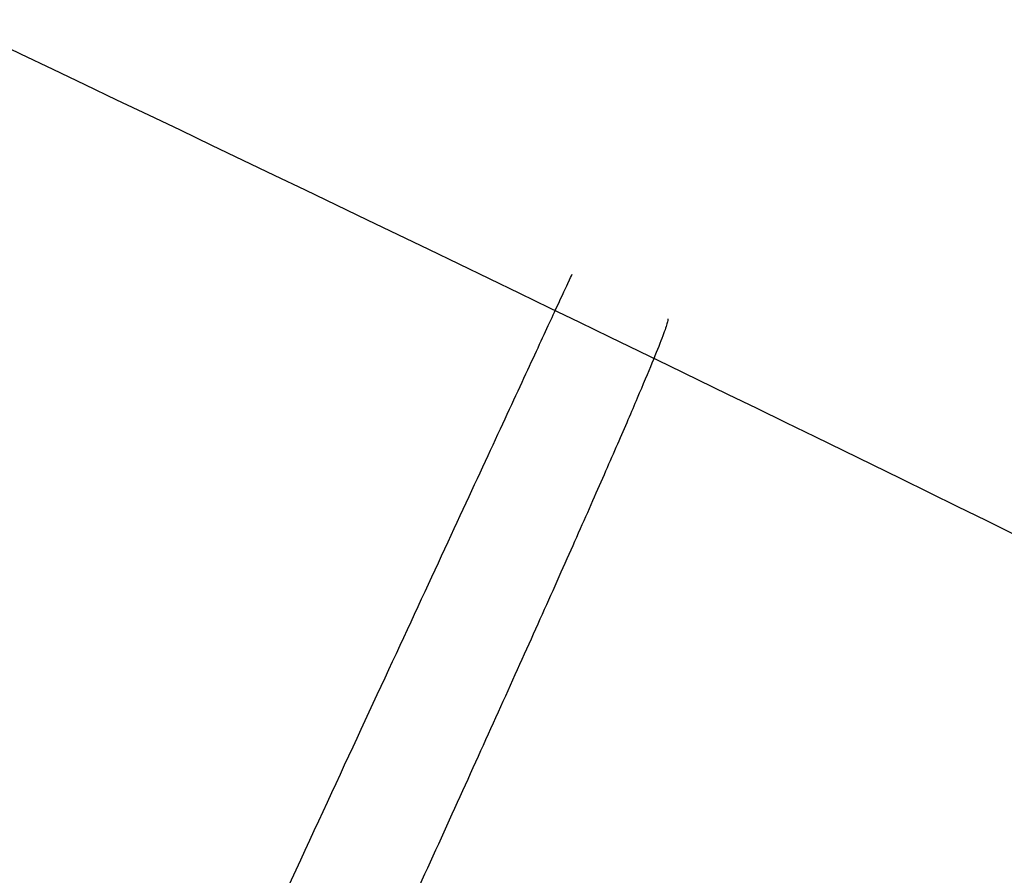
# Model space of a CAD drawing. Header units: millimetres. Extents: x -910 to 990, y -200 to 570.
# Tile 128 of 256: x 664 to 672, y 373 to 380. Entities that reach past the tile are written whole.
import ezdxf

# ---------------------------------------------------------------- set-up
doc = ezdxf.new("R2010")
doc.units = ezdxf.units.MM
doc.layers.add('IGES level 2', color=7, linetype='Continuous', true_color=0xc0c0c0)
doc.layers.add('IGES level 28', color=7, linetype='Continuous', true_color=0xc0c0c0)

msp = doc.modelspace()

# ---------------------------------------------------------------- linework, layer by layer
at = {"layer": 'IGES level 2'}
for points, weights in [([(659.7732, 359.5304, 365), (668.1862, 377.6749, 365), (668.1862, 377.6749, 385)], [0.99999999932, 0.707106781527, 1]), ([(668.9495, 377.3203, 652.209), (669.0618, 377.2681, 661.8993), (664.9795, 368.4841, 662.2033)], [1, 0.718113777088, 1])]:
    msp.add_rational_spline(points, weights, degree=2, dxfattribs=at)
at = {"layer": 'IGES level 28'}
msp.add_open_spline([(117.5334, 488.4891, 1022.8781), (131.8217, 487.8786, 1022.0165), (146.1064, 487.2469, 1021.1198), (174.6613, 485.8929, 1019.1844), (188.9317, 485.1722, 1018.148), (217.4419, 483.5382, 1015.7775), (231.7007, 482.6239, 1014.4425), (260.0453, 480.4082, 1011.166), (274.1204, 479.0934, 1009.205), (302.0127, 475.9388, 1004.4108), (315.8309, 474.1029, 1001.5803), (343.324, 470.1885, 995.4047), (357.0091, 468.1314, 992.0937), (384.3344, 463.9947, 985.2771), (397.9594, 461.8818, 981.7218), (418.2536, 458.4909, 975.8614), (424.9946, 457.324, 973.8201), (438.4134, 454.8931, 969.505), (445.0802, 453.6309, 967.2343), (464.8095, 449.6952, 960.0386), (477.6405, 446.865, 954.721), (502.3916, 440.6746, 942.5859), (514.3102, 437.3157, 935.7649), (531.5482, 432.0174, 924.424), (537.1875, 430.208, 920.4586), (548.2588, 426.5248, 912.1589), (553.6869, 424.6518, 907.8253), (569.4636, 419.0448, 894.4576), (579.3836, 415.2988, 885.003), (598.1713, 407.9358, 865.0873), (607.039, 404.3184, 854.6263), (619.607, 399.0748, 838.2), (623.6756, 397.3577, 832.6035), (631.5539, 393.9926, 821.1493), (635.3652, 392.3428, 815.2833), (653.5249, 384.3683, 785.5536), (665.3077, 378.7913, 760.2581), (674.3176, 374.3176, 733.3701)], degree=3, knots=[1, 1, 1, 1, 1.0625, 1.0625, 1.125, 1.125, 1.1875, 1.1875, 1.25, 1.25, 1.3125, 1.3125, 1.375, 1.375, 1.4375, 1.4375, 1.46875, 1.46875, 1.5, 1.5, 1.5625, 1.5625, 1.625, 1.625, 1.65625, 1.65625, 1.6875, 1.6875, 1.75, 1.75, 1.8125, 1.8125, 1.84375, 1.84375, 1.875, 1.875, 2, 2, 2, 2], dxfattribs=at)
msp.add_open_spline([(117.5334, 488.4891, 1022.8781), (131.8217, 487.8786, 1022.0165), (146.1064, 487.2469, 1021.1198), (174.6613, 485.8929, 1019.1844), (188.9317, 485.1722, 1018.148), (217.4419, 483.5382, 1015.7775), (231.7007, 482.6239, 1014.4425), (260.0453, 480.4082, 1011.166), (274.1204, 479.0934, 1009.205), (302.0127, 475.9388, 1004.4108), (315.8309, 474.1029, 1001.5803), (343.324, 470.1885, 995.4047), (357.0091, 468.1314, 992.0937), (384.3344, 463.9947, 985.2771), (397.9594, 461.8818, 981.7218), (418.2536, 458.4909, 975.8614), (424.9946, 457.324, 973.8201), (438.4134, 454.8931, 969.505), (445.0802, 453.6309, 967.2343), (464.8095, 449.6952, 960.0386), (477.6405, 446.865, 954.721), (502.3916, 440.6746, 942.5859), (514.3102, 437.3157, 935.7649), (531.5482, 432.0174, 924.424), (537.1875, 430.208, 920.4586), (548.2588, 426.5248, 912.1589), (553.6869, 424.6518, 907.8253), (569.4636, 419.0448, 894.4576), (579.3836, 415.2988, 885.003), (598.1713, 407.9358, 865.0873), (607.039, 404.3184, 854.6263), (619.607, 399.0748, 838.2), (623.6756, 397.3577, 832.6035), (631.5539, 393.9926, 821.1493), (635.3652, 392.3428, 815.2833), (653.5249, 384.3683, 785.5536), (665.3077, 378.7913, 760.2581), (674.3176, 374.3176, 733.3701)], degree=3, knots=[1, 1, 1, 1, 1.0625, 1.0625, 1.125, 1.125, 1.1875, 1.1875, 1.25, 1.25, 1.3125, 1.3125, 1.375, 1.375, 1.4375, 1.4375, 1.46875, 1.46875, 1.5, 1.5, 1.5625, 1.5625, 1.625, 1.625, 1.65625, 1.65625, 1.6875, 1.6875, 1.75, 1.75, 1.8125, 1.8125, 1.84375, 1.84375, 1.875, 1.875, 2, 2, 2, 2], dxfattribs=at)

doc.saveas('drawing.dxf')
